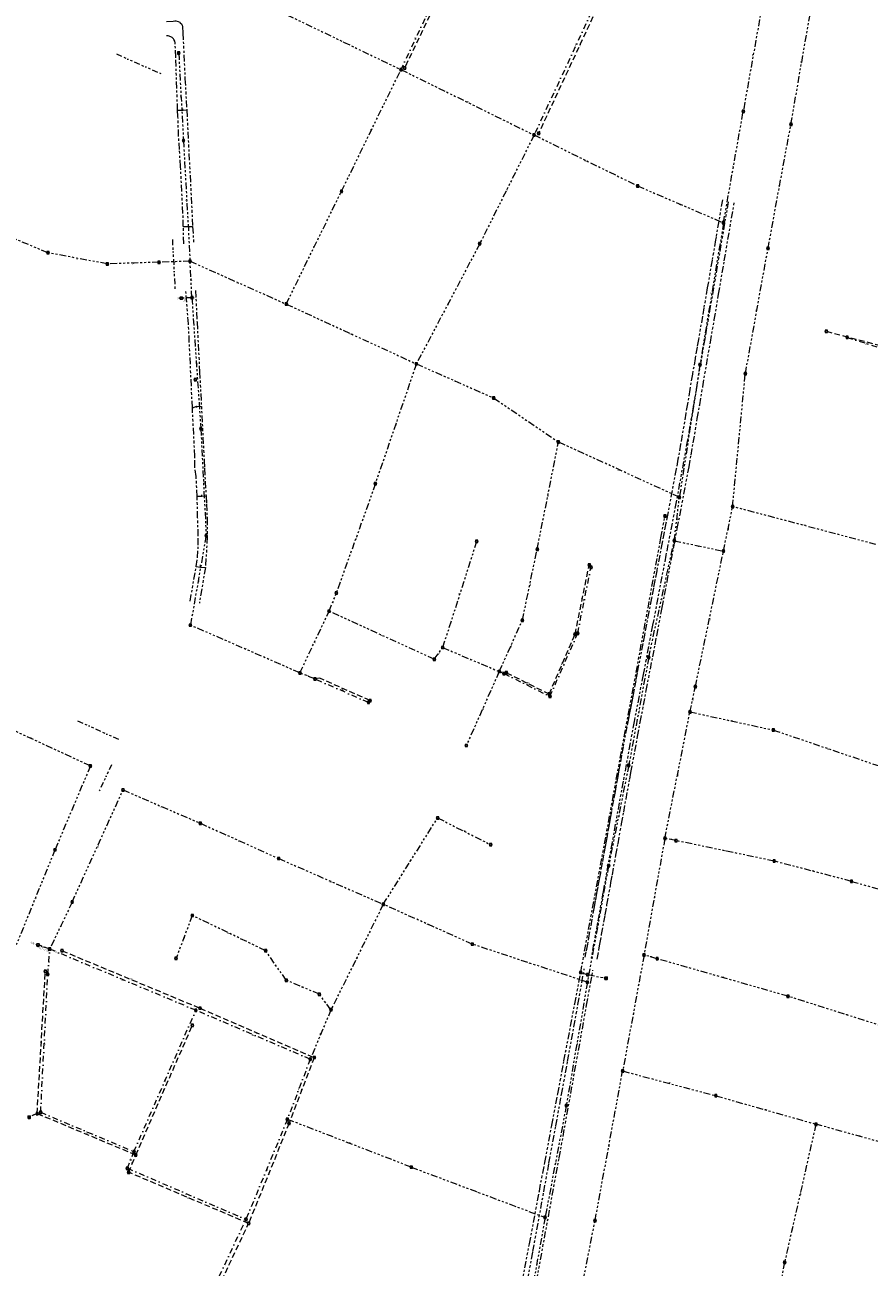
# Model space of a CAD drawing. Extents: x 149823 to 156818, y 468751 to 475536.
# Tile 19 of 27: x 154004 to 154376, y 473236 to 473783. Entities that reach past the tile are written whole.
import ezdxf
from ezdxf.enums import TextEntityAlignment as Align

# ---------------------------------------------------------------- set-up
doc = ezdxf.new("R2010")
doc.units = 0
doc.header["$LTSCALE"] = 0.5
for name, pattern in [('RI-DRAINAGE-SO', [19.2, 6, -1.8, 1.8, -1.8, 2.4, -1.8, 1.8, -1.8]), ('RI-DWA-SO', [11, 5, -3, 0, -3]), ('RI-GWA-SO', [18.45, 6, -1.8, 1.75, -1.8, 1.75, -1.8, 1.75, -1.8]), ('RI-HWA-SO', [7.4, 5, -2.4]), ('RI-OVERIG-SO', [17, 5, -2, 2, -2, 0, -2, 2, -2])]:
    doc.linetypes.add(name, pattern=pattern)
doc.layers.get('0').update_dxf_attribs({"linetype": 'CONTINUOUS'})
for name, color, linetype, lineweight in [('B-OI-RI-DRAINAGE-G', 91, 'RI-DRAINAGE-SO', 18), ('B-OI-RI-DWA-G', 42, 'RI-DWA-SO', 18), ('B-OI-RI-DWA_RIOOLPUT-S-250', 42, 'CONTINUOUS', 18), ('B-OI-RI-GWA-G', 11, 'RI-GWA-SO', 18), ('B-OI-RI-GWA_RIOOLPUT-S-250', 11, 'CONTINUOUS', 18), ('B-OI-RI-HWA-G', 151, 'RI-HWA-SO', 18), ('B-OI-RI-HWA_RIOOLPUT-S-250', 151, 'CONTINUOUS', 18), ('B-OI-RI-OVERIG_DUIKER-G', 171, 'RI-OVERIG-SO', 18), ('B-OI-RI-OVERIG_OVERSTORTLEIDING-G', 171, 'RI-OVERIG-SO', 18), ('B-OI-RI-OVERIG_OVERSTORTLEIDING-T30', 171, 'CONTINUOUS', 35), ('B-OI-RI-OVERIG_OVERSTORTLEIDING-T35', 171, 'CONTINUOUS', 35), ('B-OI-RI-OVERIG_STROMINGSRICHTING-T70', 252, 'CONTINUOUS', 70)]:
    doc.layers.add(name, color=color, linetype=linetype, lineweight=lineweight)
doc.layers.add('UITLAAT', color=151, linetype='CONTINUOUS')
doc.styles.add('NLCS-ISO', font='NLCS-ISO.ttf')
doc.styles.add('NLCS-ISO-M250-T30', font='NLCS-ISO.ttf', dxfattribs={"height": 0.75})
doc.styles.add('NLCS-ISO-M250-T35', font='NLCS-ISO.ttf', dxfattribs={"height": 0.875})
doc.styles.add('NLCS-ISO-M250-T70', font='NLCS-ISO.ttf', dxfattribs={"height": 1.75})

# ---------------------------------------------------------------- blocks, each defined once
blk = doc.blocks.new('SRI-PUT_INSPECTIE-SO')
at = {"flags": 128}
blk.add_lwpolyline([(-2, -2), (2, -2), (2, 2), (-2, 2)], close=True, dxfattribs=at)
blk.add_circle((0, 0), 2)
at = {"style": 'NLCS-ISO'}
blk.add_text('I', height=2.5, dxfattribs=at).set_placement((0, 0), align=Align.MIDDLE_CENTER)

msp = doc.modelspace()

# ---------------------------------------------------------------- linework, layer by layer
at = {"layer": 'B-OI-RI-DRAINAGE-G'}
for points in [[(154066.91, 473784.79), (154069.76, 473784.89), (154070.48, 473785.04), (154071.02, 473785.05), (154072.05, 473784.8), (154072.67, 473784.45), (154072.95, 473784.22), (154073.42, 473783.68), (154073.75, 473783.06), (154073.94, 473782.37), (154074.08, 473779.68), (154075.01, 473759.55), (154075.79, 473745.78), (154078.39, 473694.4), (154078.78, 473687.39)], [(154074.52, 473686.87), (154074.28, 473694.44), (154074.13, 473700.22), (154073.06, 473720.86), (154072.58, 473728.36), (154072.19, 473734.23), (154071.92, 473742.85), (154071.75, 473745.66), (154070.95, 473769.08), (154070.69, 473775.01), (154070.66, 473775.38), (154070.47, 473776.11), (154070.13, 473776.78), (154069.91, 473777.09), (154069.66, 473777.36), (154069.38, 473777.62), (154069.07, 473777.84), (154068.74, 473778.02), (154068.4, 473778.17), (154068.04, 473778.29), (154067.67, 473778.36), (154067.3, 473778.4), (154066.92, 473778.39)], [(154071.75, 473745.66), (154074.18, 473745.73), (154075.79, 473745.78)], [(154074.18, 473745.73), (154074.03, 473746.28)], [(154311.66, 473706.27), (154308.82, 473689.73), (154308.62, 473688.56), (154307.09, 473679.63), (154305, 473667.44), (154303.48, 473658.62), (154302.87, 473655.04), (154301.09, 473644.67), (154300.51, 473641.28), (154299.65, 473636.32), (154298.46, 473629.4), (154297.32, 473622.72), (154296.25, 473616.4), (154295.54, 473612.22), (154293.22, 473598.58), (154292.08, 473591.94), (154291.33, 473587.7), (154287.55, 473568.1), (154286.74, 473563.82), (154286, 473559.92), (154285.12, 473555.33), (154284.03, 473549.69), (154282.73, 473542.87), (154281.92, 473538.64), (154281.27, 473535.25), (154280.43, 473530.81), (154279.28, 473524.79), (154278.25, 473519.39), (154277.29, 473514.48), (154276.58, 473510.87), (154274.73, 473501.22), (154274.11, 473497.9), (154273.49, 473494.6), (154272.76, 473490.77), (154272.28, 473488.3), (154271.73, 473485.35), (154271.17, 473482.38), (154270.76, 473480.26), (154270.26, 473477.76), (154269.59, 473474.2), (154267.9, 473465.3), (154267.25, 473461.68), (154266.43, 473457.18), (154266.08, 473455.21), (154265.55, 473452.26), (154264.87, 473448.55), (154264.36, 473445.66), (154263.7, 473442.03), (154262.74, 473436.8), (154262.23, 473433.86), (154261.73, 473431.11), (154261.08, 473427.52), (154260.84, 473426.18), (154260.4, 473423.78), (154259.95, 473421.36), (154259.32, 473417.75), (154258.69, 473414.24), (154257.9, 473409.86), (154257.39, 473407.01), (154256.79, 473403.69), (154256.25, 473400.86), (154255.67, 473397.67), (154255.17, 473394.88), (154254.2, 473389.49), (154253.03, 473383.15), (154252.19, 473378.48), (154251.55, 473375.02), (154251.12, 473372.74)], [(154314.22, 473705.35), (154306.32, 473659.23), (154303.89, 473645.05), (154300.55, 473625.6), (154296.26, 473600.47), (154291.3, 473573.26), (154286.78, 473549.74), (154280.89, 473518.88), (154276.71, 473497.14), (154272.78, 473476.46), (154267.92, 473450.13), (154263.05, 473423.3), (154259.05, 473401.15), (154256.67, 473388.03), (154253.8, 473372.28)], [(154256.48, 473371.81), (154257.23, 473375.9), (154257.68, 473378.43), (154258.44, 473382.68), (154259.43, 473388.16), (154260.01, 473391.36), (154260.81, 473395.77), (154262.33, 473404.15), (154262.58, 473405.57), (154263.19, 473408.95), (154264.77, 473417.66), (154265.67, 473422.65), (154267.26, 473431.42), (154268.18, 473436.55), (154269.21, 473442.25), (154270.85, 473451.09), (154271.38, 473454.03), (154273.07, 473463.27), (154274.29, 473469.81), (154275.5, 473476.21), (154276.89, 473483.65), (154278.12, 473490.11), (154280.96, 473504.99), (154281.97, 473510.23), (154282.74, 473514.27), (154285.1, 473526.65), (154286.13, 473532.06), (154287.26, 473537.98), (154290.08, 473552.73), (154291.76, 473561.45), (154292.87, 473567.11), (154296.95, 473588.61), (154297.84, 473593.75), (154298.78, 473599.24), (154300.59, 473609.87), (154301.63, 473615.94), (154303, 473623.91), (154306.35, 473643.48), (154308.04, 473653.36), (154309.96, 473664.6), (154312.47, 473679.33), (154314.08, 473688.71), (154316.86, 473704.9)], [(154074.28, 473694.44), (154076.62, 473694.42), (154078.39, 473694.4)], [(154076.62, 473694.42), (154076.57, 473693.47)], [(154077.29, 473529.52), (154079.9, 473544.69), (154080.57, 473548.64), (154080.83, 473554.15), (154080.83, 473558.13), (154080.59, 473566.16), (154080.41, 473574.55), (154080.36, 473575.55), (154079.92, 473584.34), (154079.37, 473588.55), (154079.32, 473593.27), (154078.27, 473614.63), (154076.54, 473651.53), (154075.36, 473666.35)], [(154079.65, 473666.31), (154080.32, 473652.26), (154081.46, 473630.47), (154083.45, 473591.42), (154083.56, 473587.98), (154083.9, 473582.2), (154084.27, 473575.67), (154084.48, 473572.23), (154084.74, 473566), (154084.83, 473557.79), (154084.02, 473544.3), (154081.36, 473528.64), (154081.35, 473528.57)], [(154078.27, 473614.63), (154080.25, 473615.28), (154082.24, 473615.23)], [(154080.27, 473614.79), (154080.25, 473615.28)], [(154084.27, 473575.67), (154082.36, 473575.61), (154080.36, 473575.55)], [(154082.29, 473576.31), (154082.36, 473575.61)], [(154249.24, 473365.95), (154284.59, 473557.34), (154286.35, 473567.02)], [(154079.9, 473544.69), (154081.86, 473544.51), (154084.02, 473544.3)], [(154081.86, 473544.51), (154081.89, 473545.46)], [(154166.11, 472887.76), (154169.82, 472903.01), (154181.19, 472966.86), (154189.68, 473011.87), (154199.31, 473065.01), (154215.43, 473152.09), (154220.03, 473178.75), (154224.59, 473201.7), (154239.79, 473284.34), (154251.87, 473351.6), (154254.6, 473366.93)], [(154194, 473067.74), (154204.36, 473124.82), (154216.07, 473189.45), (154218.45, 473202.53), (154221.08, 473217), (154226.68, 473246.47), (154231.03, 473269.72), (154232.51, 473277.58), (154233.43, 473282.29), (154236.51, 473298.71), (154239.15, 473312.56), (154241.89, 473327.1), (154244.79, 473342.33), (154246.65, 473352.15), (154249.24, 473365.95)], [(154225.83, 473230.33), (154228.23, 473243.13), (154232.98, 473269.36), (154235.28, 473281.93), (154238.28, 473298.38), (154240.81, 473312.25), (154243.47, 473326.81), (154246.26, 473342.06), (154248.05, 473351.9), (154250.83, 473367.61)], [(154249.24, 473365.95), (154252.35, 473365.01)], [(154252.35, 473365.01), (154260.43, 473363.41)]]:
    msp.add_lwpolyline(points, dxfattribs=at)
at = {"layer": 'B-OI-RI-DWA-G'}
for points in [[(154265.73, 473814.12), (154228.79, 473734.82)], [(154182.96, 473790.91), (154170.1, 473763.54)], [(154366.58, 473645.65), (154383.66, 473640.2)], [(154247.92, 473515.35), (154253.73, 473544.31)], [(154235.69, 473487.52), (154247.92, 473515.35)], [(154213.38, 473498.49), (154215.51, 473497.57)], [(154215.51, 473497.57), (154235.69, 473487.52)], [(154155.82, 473484.85), (154132.24, 473495.22)], [(154014.57, 473365.08), (154015.45, 473376.28)], [(154079.79, 473349.34), (154015.45, 473376.28)], [(154011.48, 473304.37), (154014.57, 473365.08)], [(154052.53, 473287.1), (154079.79, 473349.34)], [(154130.14, 473327.76), (154079.79, 473349.34)], [(154130.14, 473327.76), (154120.12, 473301.28)], [(154011.48, 473304.37), (154052.53, 473287.1)], [(154120.12, 473301.28), (154101.87, 473257.22)], [(154049.66, 473279.75), (154052.53, 473287.1)], [(154049.66, 473279.75), (154101.87, 473257.22)], [(154075.84, 473201.8), (154101.87, 473257.22)]]:
    msp.add_lwpolyline(points, dxfattribs=at)
at = {"layer": 'B-OI-RI-GWA-G'}
for points in [[(154329.62, 473794.66), (154320.81, 473745.16)], [(154341.79, 473739.48), (154351.28, 473793.91)], [(154119.9, 473787.71), (154170.1, 473763.54)], [(154072.24, 473770.89), (154074.35, 473732.33)], [(154143.92, 473710), (154170.1, 473763.54)], [(154170.1, 473763.54), (154228.71, 473734.78)], [(154312.1, 473696.1), (154320.81, 473745.16)], [(154331.74, 473684.82), (154341.79, 473739.48)], [(154074.35, 473732.33), (154077.22, 473679.19)], [(154228.71, 473734.78), (154204.8, 473686.86)], [(154228.71, 473734.78), (154274.3, 473712.33)], [(154119.58, 473660.3), (154143.92, 473710)], [(154274.3, 473712.33), (154312.1, 473696.1)], [(154014.65, 473682.89), (153979.8, 473697.53)], [(154312.1, 473696.1), (154301.74, 473633.56)], [(154040.8, 473677.99), (154014.65, 473682.89)], [(154204.8, 473686.86), (154176.89, 473633.98)], [(154321.75, 473629.64), (154331.74, 473684.82)], [(154063.57, 473678.74), (154040.8, 473677.99)], [(154077.22, 473679.19), (154063.57, 473678.74)], [(154077.22, 473679.19), (154119.58, 473660.3)], [(154078.05, 473663.09), (154077.22, 473679.19)], [(154078.05, 473663.09), (154081.98, 473605.49)], [(154119.58, 473660.3), (154176.89, 473633.98)], [(154176.89, 473633.98), (154158.84, 473581.24)], [(154176.89, 473633.98), (154210.97, 473618.91)], [(154301.74, 473633.56), (154292.7, 473575.22)], [(154316.14, 473571.13), (154321.75, 473629.64)], [(154210.97, 473618.91), (154239.45, 473599.56)], [(154081.98, 473605.49), (154084.34, 473558.32)], [(154230.09, 473552.33), (154239.45, 473599.56)], [(154292.7, 473575.22), (154239.45, 473599.56)], [(154158.84, 473581.24), (154141.69, 473533.06)], [(154290.45, 473556.06), (154292.7, 473575.22)], [(154312.11, 473551.52), (154316.14, 473571.13)], [(154379.26, 473554.42), (154316.14, 473571.13)], [(154084.34, 473558.32), (154077.4, 473518.91)], [(154203.41, 473555.77), (154188.46, 473509.07)], [(154223.56, 473521.03), (154230.09, 473552.33)], [(154279.19, 473504.7), (154290.45, 473556.06)], [(154290.45, 473556.06), (154312.11, 473551.52)], [(154299.74, 473491.9), (154312.11, 473551.52)], [(154138.47, 473525.07), (154141.69, 473533.06)], [(154125.61, 473497.89), (154138.47, 473525.07)], [(154184.78, 473503.86), (154138.47, 473525.07)], [(154125.61, 473497.89), (154077.4, 473518.91)], [(154213.38, 473498.49), (154223.56, 473521.03)], [(154184.78, 473503.86), (154188.46, 473509.07)], [(154188.46, 473509.07), (154213.38, 473498.49)], [(154279.19, 473504.7), (154270.4, 473457.19)], [(154132.24, 473495.22), (154125.6, 473497.87)], [(154213.38, 473498.49), (154198.89, 473465.91)], [(154297.35, 473480.66), (154299.74, 473491.9)], [(154033.39, 473456.89), (153980.51, 473481.35)], [(154286.27, 473424.92), (154297.35, 473480.66)], [(154297.37, 473480.72), (154334.06, 473472.7)], [(154334.06, 473472.7), (154382.5, 473456.29)], [(154033.39, 473456.89), (154017.75, 473419.97)], [(154270.4, 473457.19), (154261.53, 473412.94)], [(154025.34, 473396.94), (154047.74, 473446.34)], [(154047.74, 473446.34), (154081.79, 473431.66)], [(154081.79, 473431.66), (154116.26, 473416.14)], [(154162.33, 473395.97), (154186.24, 473434.02)], [(154186.24, 473434.02), (154209.59, 473422.26)], [(154017.75, 473419.97), (154000.53, 473377.63)], [(154286.31, 473425.03), (154277.15, 473373.65)], [(154291.2, 473424.02), (154286.31, 473425.03)], [(154334.43, 473415.01), (154291.2, 473424.02)], [(154116.26, 473416.14), (154162.33, 473395.97)], [(154368.49, 473406.09), (154334.43, 473415.01)], [(154261.53, 473412.94), (154252.22, 473361.68)], [(154368.49, 473406.09), (154409.42, 473394.49)], [(154025.34, 473396.94), (154015.45, 473376.28)], [(154162.33, 473395.97), (154139.29, 473349.53)], [(154201.49, 473378.43), (154162.33, 473395.97)], [(154078.21, 473391.05), (154071.08, 473372.16)], [(154110.54, 473375.53), (154078.21, 473391.05)], [(154252.22, 473361.68), (154201.49, 473378.43)], [(154119.61, 473362.53), (154110.54, 473375.53)], [(154277.15, 473373.65), (154267.72, 473322.57)], [(154282.92, 473371.99), (154277.15, 473373.65)], [(154340.54, 473355.48), (154282.92, 473371.99)], [(154134.19, 473356.38), (154119.61, 473362.53)], [(154252.22, 473361.68), (154242.89, 473307.37)], [(154139.29, 473349.53), (154134.19, 473356.38)], [(154391.83, 473339.23), (154340.54, 473355.48)], [(154139.29, 473349.53), (154130.14, 473327.76)], [(154255.57, 473256.68), (154267.72, 473322.57)], [(154267.72, 473322.57), (154308.74, 473311.67)], [(154308.74, 473311.67), (154352.82, 473299.14)], [(154242.89, 473307.37), (154233.57, 473258.08)], [(154174.63, 473280.23), (154120.12, 473301.28)], [(154352.82, 473299.14), (154339, 473238.32)], [(154391.1, 473288.5), (154352.82, 473299.14)], [(154174.63, 473280.23), (154233.57, 473258.08)], [(154233.57, 473258.08), (154226.32, 473217.9)], [(154244.7, 473201.35), (154255.57, 473256.68)], [(154339, 473238.32), (154332.62, 473205.93)]]:
    msp.add_lwpolyline(points, dxfattribs=at)
at = {"layer": 'B-OI-RI-HWA-G'}
for points in [[(154198.7, 473820.8), (154171.71, 473764.25)], [(154267.16, 473813.56), (154230.69, 473735.47)], [(154357.4, 473648.3), (154383.14, 473641.56)], [(154246.74, 473514.82), (154253.01, 473545.42)], [(154235.37, 473488.57), (154246.74, 473514.82)], [(154216.55, 473497.98), (154215.51, 473497.57)], [(154216.55, 473497.98), (154235.37, 473488.57)], [(154156.54, 473485.7), (154134.31, 473495.52), (154132.24, 473495.22)], [(154020.87, 473375.55), (154081.6, 473350.24)], [(154009.92, 473303.79), (154013.52, 473366.46)], [(154081.6, 473350.24), (154131.96, 473328.5)], [(154053.34, 473285.54), (154078.21, 473342.63)], [(154131.96, 473328.5), (154120.84, 473299.55)], [(154009.92, 473303.79), (154006.4, 473302.2)], [(154053.34, 473285.54), (154009.92, 473303.79)], [(154120.84, 473299.55), (154103.02, 473255.44)], [(154050.21, 473277.97), (154053.34, 473285.54)], [(154103.02, 473255.44), (154050.21, 473277.97)], [(154083.34, 473213.65), (154103.02, 473255.44)]]:
    msp.add_lwpolyline(points, dxfattribs=at)
at = {"layer": 'B-OI-RI-OVERIG_DUIKER-G'}
for points in [[(154044.82, 473770.43), (154064.33, 473761.82)], [(154069.44, 473688.73), (154070.63, 473666.53)], [(154027.75, 473476.82), (154045.8, 473468.59)], [(154042.62, 473457.43), (154037.29, 473445.95)]]:
    msp.add_lwpolyline(points, dxfattribs=at)
at = {"layer": 'B-OI-RI-OVERIG_OVERSTORTLEIDING-G'}
for points in [[(154078.05, 473663.09), (154073.4, 473662.9)], [(154015.45, 473376.28), (154010.3, 473378.1)]]:
    msp.add_lwpolyline(points, dxfattribs=at)

# ---------------------------------------------------------------- block references
at = {"layer": 'B-OI-RI-DWA_RIOOLPUT-S-250', "xscale": 0.25, "yscale": 0.25, "zscale": 0.25}
for p in [(154366.58, 473645.65), (154253.73, 473544.31), (154247.92, 473515.35), (154213.38, 473498.49), (154215.51, 473497.57), (154235.69, 473487.52), (154155.82, 473484.86), (154015.45, 473376.28), (154014.57, 473365.08), (154079.79, 473349.34), (154130.14, 473327.76), (154011.48, 473304.37), (154052.53, 473287.1), (154049.66, 473279.75), (154101.87, 473257.22)]:
    msp.add_blockref('SRI-PUT_INSPECTIE-SO', p, dxfattribs=at)
at = {"layer": 'B-OI-RI-GWA_RIOOLPUT-S-250', "xscale": 0.25, "yscale": 0.25, "zscale": 0.25}
for p in [(154072.24, 473770.89), (154170.1, 473763.54), (154320.81, 473745.16), (154341.79, 473739.48), (154074.35, 473732.33), (154228.71, 473734.78), (154143.92, 473710), (154274.3, 473712.33), (154312.1, 473696.1), (154014.65, 473682.89), (154204.8, 473686.86), (154331.74, 473684.82), (154040.8, 473677.99), (154063.57, 473678.74), (154077.22, 473679.19), (154078.05, 473663.09), (154119.58, 473660.3), (154176.89, 473633.98), (154301.74, 473633.56), (154321.75, 473629.64), (154210.97, 473618.91), (154081.98, 473605.49), (154239.45, 473599.56), (154158.84, 473581.24), (154292.7, 473575.22), (154316.14, 473571.13), (154084.34, 473558.32), (154203.41, 473555.77), (154230.09, 473552.33), (154290.45, 473556.06), (154312.11, 473551.52), (154141.69, 473533.06), (154138.47, 473525.07), (154077.4, 473518.91), (154223.56, 473521.03), (154188.46, 473509.07), (154184.78, 473503.86), (154279.19, 473504.7), (154125.6, 473497.87), (154132.24, 473495.22), (154299.72, 473491.83), (154297.37, 473480.72), (154334.06, 473472.7), (154198.89, 473465.91), (154033.31, 473456.93), (154270.4, 473457.19), (154047.74, 473446.34), (154081.79, 473431.66), (154186.24, 473434.02), (154286.31, 473425.03), (154017.75, 473419.97), (154209.59, 473422.26), (154291.2, 473424.02), (154116.26, 473416.14), (154334.43, 473415.01), (154261.53, 473412.94), (154368.49, 473406.09), (154025.34, 473396.94), (154162.33, 473395.97), (154078.21, 473391.05), (154201.49, 473378.43), (154071.08, 473372.16), (154110.54, 473375.53), (154277.15, 473373.65), (154282.92, 473371.99), (154119.61, 473362.53), (154252.22, 473361.68), (154134.19, 473356.38), (154340.56, 473355.46), (154139.29, 473349.53), (154267.72, 473322.57), (154308.74, 473311.67), (154242.89, 473307.37), (154120.12, 473301.28), (154352.82, 473299.14), (154174.63, 473280.23), (154233.57, 473258.08), (154255.57, 473256.68), (154339, 473238.32)]:
    msp.add_blockref('SRI-PUT_INSPECTIE-SO', p, dxfattribs=at)
at = {"layer": 'B-OI-RI-HWA_RIOOLPUT-S-250', "xscale": 0.25, "yscale": 0.25, "zscale": 0.25}
for p in [(154171.71, 473764.25), (154230.69, 473735.47), (154357.4, 473648.3), (154079.52, 473626.97), (154286.35, 473567.02), (154253.01, 473545.42), (154246.74, 473514.82), (154216.55, 473497.98), (154156.54, 473485.7), (154235.37, 473488.57), (154020.87, 473375.55), (154013.52, 473366.46), (154249.24, 473365.95), (154252.35, 473365.01), (154081.6, 473350.24), (154078.21, 473342.63), (154131.96, 473328.5), (154009.92, 473303.79), (154120.84, 473299.55), (154053.34, 473285.54), (154050.21, 473277.97), (154103.02, 473255.44)]:
    msp.add_blockref('SRI-PUT_INSPECTIE-SO', p, dxfattribs=at)
at = {"layer": 'UITLAAT', "xscale": 0.25, "yscale": 0.25, "zscale": 0.25}
for p in [(154073.4, 473662.9), (154010.3, 473378.1), (154260.43, 473363.41), (154006.4, 473302.2)]:
    msp.add_blockref('SRI-PUT_INSPECTIE-SO', p, dxfattribs=at)

# ---------------------------------------------------------------- texts
at = {"layer": 'B-OI-RI-OVERIG_OVERSTORTLEIDING-T30', "style": 'NLCS-ISO-M250-T30'}
for s, rotation, p in [(' 500 PVC-U Rond', 2.2918, (154075.73, 473662.99)), ('400 600 Beton Eivormig', 340.5194, (154012.87, 473377.19))]:
    msp.add_text(s, height=0.75, rotation=rotation, dxfattribs=at).set_placement(p, align=Align.MIDDLE_CENTER)
at = {"layer": 'B-OI-RI-OVERIG_OVERSTORTLEIDING-T35', "style": 'NLCS-ISO-M250-T35'}
for s, rotation, p in [('-1,07', 2.2918, (154074.6, 473661.95)), ('-0,7', 340.5194, (154011.25, 473376.7)), ('-1,78', 340.5194, (154013.83, 473375.79))]:
    msp.add_text(s, height=0.875, rotation=rotation, dxfattribs=at).set_placement(p, align=Align.MIDDLE_CENTER)
at = {"layer": 'B-OI-RI-OVERIG_STROMINGSRICHTING-T70', "style": 'NLCS-ISO-M250-T70'}
for rotation, p in [(334.2169, (154145, 473775.62)), (334.2169, (154145, 473775.62)), (244.653, (154176.53, 473777.23)), (244.653, (154176.53, 473777.23)), (245.2259, (154247.22, 473774.45)), (245.2259, (154247.22, 473774.45)), (64.7442, (154248.93, 473774.52)), (64.7442, (154248.93, 473774.52)), (260.1228, (154325.21, 473769.91)), (260.1228, (154325.21, 473769.91)), (260.1228, (154346.53, 473766.7)), (260.1228, (154346.53, 473766.7)), (272.9104, (154073.3, 473751.61)), (272.9104, (154073.3, 473751.61)), (154.1256, (154199.4, 473749.16)), (154.1256, (154199.4, 473749.16)), (244.08, (154157.01, 473736.77)), (244.08, (154157.01, 473736.77)), (333.6439, (154251.51, 473723.55)), (333.6439, (154251.51, 473723.55)), (260.1228, (154316.45, 473720.63)), (260.1228, (154316.45, 473720.63)), (63.5983, (154216.75, 473710.82)), (63.5983, (154216.75, 473710.82)), (259.5499, (154336.76, 473712.15)), (259.5499, (154336.76, 473712.15)), (272.9104, (154075.79, 473705.76)), (272.9104, (154075.79, 473705.76)), (336.5087, (154293.2, 473704.22)), (336.5087, (154293.2, 473704.22)), (244.08, (154131.75, 473685.15)), (244.08, (154131.75, 473685.15)), (349.1138, (154027.72, 473680.44)), (349.1138, (154027.72, 473680.44)), (1.7189, (154052.18, 473678.37)), (1.7189, (154052.18, 473678.37)), (1.7189, (154070.39, 473678.97)), (1.7189, (154070.39, 473678.97)), (92.8192, (154077.64, 473671.14)), (92.8192, (154077.64, 473671.14)), (335.9358, (154098.4, 473669.74)), (335.9358, (154098.4, 473669.74)), (182.2006, (154075.73, 473662.99)), (182.2006, (154075.73, 473662.99)), (62.4524, (154190.84, 473660.42)), (62.4524, (154190.84, 473660.42)), (260.6958, (154306.92, 473664.83)), (260.6958, (154306.92, 473664.83)), (259.5499, (154326.74, 473657.23)), (259.5499, (154326.74, 473657.23)), (335.3628, (154148.23, 473647.14)), (335.3628, (154148.23, 473647.14)), (345.1031, (154370.27, 473644.93)), (345.1031, (154370.27, 473644.93)), (342.2383, (154375.12, 473642.93)), (342.2383, (154375.12, 473642.93)), (93.9651, (154080.02, 473634.29)), (93.9651, (154080.02, 473634.29)), (335.9358, (154193.93, 473626.44)), (335.9358, (154193.93, 473626.44)), (71.0468, (154167.86, 473607.61)), (71.0468, (154167.86, 473607.61)), (325.6225, (154225.21, 473609.23)), (325.6225, (154225.21, 473609.23)), (261.2688, (154297.22, 473604.39)), (261.2688, (154297.22, 473604.39)), (264.7065, (154318.94, 473600.38)), (264.7065, (154318.94, 473600.38)), (335.3628, (154266.07, 473587.39)), (335.3628, (154266.07, 473587.39)), (92.8192, (154083.16, 473581.91)), (92.8192, (154083.16, 473581.91)), (79.0682, (154234.77, 473575.94)), (79.0682, (154234.77, 473575.94)), (83.0789, (154291.57, 473565.64)), (83.0789, (154291.57, 473565.64)), (165.0118, (154347.7, 473562.77)), (165.0118, (154347.7, 473562.77)), (70.4738, (154150.27, 473557.15)), (70.4738, (154150.27, 473557.15)), (78.4952, (154314.12, 473561.33)), (78.4952, (154314.12, 473561.33)), (347.9679, (154301.28, 473553.79)), (347.9679, (154301.28, 473553.79)), (80.2141, (154080.87, 473538.61)), (80.2141, (154080.87, 473538.61)), (77.9223, (154226.82, 473536.68)), (77.9223, (154226.82, 473536.68)), (68.182, (154140.08, 473529.06)), (68.182, (154140.08, 473529.06)), (252.1014, (154195.93, 473532.42)), (252.1014, (154195.93, 473532.42)), (258.404, (154249.87, 473530.12)), (258.404, (154249.87, 473530.12)), (258.404, (154250.83, 473529.83)), (258.404, (154250.83, 473529.83)), (77.3493, (154284.82, 473530.38)), (77.3493, (154284.82, 473530.38)), (78.4952, (154305.92, 473521.67)), (78.4952, (154305.92, 473521.67)), (335.3628, (154161.63, 473514.46)), (335.3628, (154161.63, 473514.46)), (156.4175, (154101.5, 473508.39)), (156.4175, (154101.5, 473508.39)), (64.7442, (154132.04, 473511.47)), (64.7442, (154132.04, 473511.47)), (65.8901, (154218.47, 473509.76)), (65.8901, (154218.47, 473509.76)), (55.0039, (154186.62, 473506.47)), (55.0039, (154186.62, 473506.47)), (337.0817, (154200.92, 473503.78)), (337.0817, (154200.92, 473503.78)), (246.3719, (154241.05, 473501.7)), (246.3719, (154241.05, 473501.7)), (246.3719, (154241.81, 473501.43)), (246.3719, (154241.81, 473501.43)), (158.1364, (154128.92, 473496.55)), (158.1364, (154128.92, 473496.55)), (156.4175, (154214.44, 473498.03)), (156.4175, (154214.44, 473498.03)), (201.1082, (154216.03, 473497.77)), (201.1082, (154216.03, 473497.77)), (153.5527, (154225.6, 473492.54)), (153.5527, (154225.6, 473492.54)), (153.5527, (154225.96, 473493.27)), (153.5527, (154225.96, 473493.27)), (156.4175, (154144.03, 473490.04)), (156.4175, (154144.03, 473490.04)), (158.7093, (154144.39, 473490.46)), (158.7093, (154144.39, 473490.46)), (77.9223, (154298.55, 473486.28)), (77.9223, (154298.55, 473486.28)), (65.8901, (154206.13, 473482.2)), (65.8901, (154206.13, 473482.2)), (79.6411, (154274.8, 473480.95)), (79.6411, (154274.8, 473480.95)), (167.8766, (154315.71, 473476.71)), (167.8766, (154315.71, 473476.71)), (155.2716, (154006.91, 473469.14)), (155.2716, (154006.91, 473469.14)), (341.0924, (154358.28, 473464.49)), (341.0924, (154358.28, 473464.49)), (78.4952, (154291.84, 473452.88)), (78.4952, (154291.84, 473452.88)), (67.0361, (154025.53, 473438.45)), (67.0361, (154025.53, 473438.45)), (336.5087, (154064.76, 473439.01)), (336.5087, (154064.76, 473439.01)), (78.4952, (154265.96, 473435.07)), (78.4952, (154265.96, 473435.07)), (153.5527, (154197.91, 473428.14)), (153.5527, (154197.91, 473428.14)), (65.8901, (154036.54, 473421.64)), (65.8901, (154036.54, 473421.64)), (335.9358, (154099.02, 473423.9)), (335.9358, (154099.02, 473423.9)), (168.4496, (154288.76, 473424.52)), (168.4496, (154288.76, 473424.52)), (168.4496, (154312.82, 473419.51)), (168.4496, (154312.82, 473419.51)), (237.7775, (154174.28, 473414.99)), (237.7775, (154174.28, 473414.99)), (165.5848, (154351.46, 473410.55)), (165.5848, (154351.46, 473410.55)), (336.5087, (154139.3, 473406.05)), (336.5087, (154139.3, 473406.05)), (67.609, (154009.14, 473398.8)), (67.609, (154009.14, 473398.8)), (79.6411, (154281.73, 473399.34)), (79.6411, (154281.73, 473399.34)), (64.1713, (154020.39, 473386.61)), (64.1713, (154020.39, 473386.61)), (335.9358, (154181.91, 473387.2)), (335.9358, (154181.91, 473387.2)), (79.6411, (154256.88, 473387.31)), (79.6411, (154256.88, 473387.31)), (69.3279, (154074.64, 473381.61)), (69.3279, (154074.64, 473381.61)), (334.2169, (154094.37, 473383.29)), (334.2169, (154094.37, 473383.29)), (340.5194, (154012.87, 473377.19)), (340.5194, (154012.87, 473377.19)), (85.3707, (154015.01, 473370.68)), (85.3707, (154015.01, 473370.68)), (63.5983, (154150.81, 473372.75)), (63.5983, (154150.81, 473372.75)), (341.6654, (154226.86, 473370.05)), (341.6654, (154226.86, 473370.05)), (163.8659, (154280.04, 473372.82)), (163.8659, (154280.04, 473372.82)), (304.9961, (154115.08, 473369.03)), (304.9961, (154115.08, 473369.03)), (337.0817, (154047.62, 473362.81)), (337.0817, (154047.62, 473362.81)), (157.5634, (154051.23, 473362.89)), (157.5634, (154051.23, 473362.89)), (337.0817, (154126.9, 473359.46)), (337.0817, (154126.9, 473359.46)), (163.8659, (154311.74, 473363.73)), (163.8659, (154311.74, 473363.73)), (306.7149, (154136.74, 473352.95)), (306.7149, (154136.74, 473352.95)), (79.6411, (154272.43, 473348.11)), (79.6411, (154272.43, 473348.11)), (162.1471, (154366.19, 473347.34)), (162.1471, (154366.19, 473347.34)), (337.0817, (154104.97, 473338.55)), (337.0817, (154104.97, 473338.55)), (336.5087, (154106.78, 473339.37)), (336.5087, (154106.78, 473339.37)), (246.9448, (154134.72, 473338.64)), (246.9448, (154134.72, 473338.64)), (266.9983, (154011.72, 473335.13)), (266.9983, (154011.72, 473335.13)), (87.0896, (154013.02, 473334.72)), (87.0896, (154013.02, 473334.72)), (80.2141, (154247.55, 473334.53)), (80.2141, (154247.55, 473334.53)), (66.4631, (154066.16, 473318.22)), (66.4631, (154066.16, 473318.22)), (165.0118, (154288.23, 473317.12)), (165.0118, (154288.23, 473317.12)), (246.3719, (154065.77, 473314.09)), (246.3719, (154065.77, 473314.09)), (249.2366, (154125.13, 473314.52)), (249.2366, (154125.13, 473314.52)), (249.2366, (154126.4, 473314.03)), (249.2366, (154126.4, 473314.03)), (163.8659, (154330.78, 473305.41)), (163.8659, (154330.78, 473305.41)), (204.5459, (154008.16, 473303)), (204.5459, (154008.16, 473303)), (156.9904, (154031.63, 473294.67)), (156.9904, (154031.63, 473294.67)), (337.0817, (154032, 473295.74)), (337.0817, (154032, 473295.74)), (164.4389, (154371.96, 473293.82)), (164.4389, (154371.96, 473293.82)), (158.7093, (154147.38, 473290.75)), (158.7093, (154147.38, 473290.75)), (79.6411, (154261.64, 473289.62)), (79.6411, (154261.64, 473289.62)), (248.6637, (154051.09, 473283.43)), (248.6637, (154051.09, 473283.43)), (79.0682, (154238.23, 473282.73)), (79.0682, (154238.23, 473282.73)), (247.5178, (154051.78, 473281.75)), (247.5178, (154051.78, 473281.75)), (67.609, (154111, 473279.25)), (67.609, (154111, 473279.25)), (68.182, (154111.93, 473277.5)), (68.182, (154111.93, 473277.5)), (336.5087, (154075.77, 473268.49)), (336.5087, (154075.77, 473268.49)), (337.0817, (154076.62, 473266.7)), (337.0817, (154076.62, 473266.7)), (339.3735, (154204.1, 473269.16)), (339.3735, (154204.1, 473269.16)), (77.3493, (154345.91, 473268.73)), (77.3493, (154345.91, 473268.73)), (79.6411, (154229.95, 473237.99)), (79.6411, (154229.95, 473237.99))]:
    msp.add_text('>', height=1.75, rotation=rotation, dxfattribs=at).set_placement(p, align=Align.MIDDLE_CENTER)

doc.saveas('drawing.dxf')
